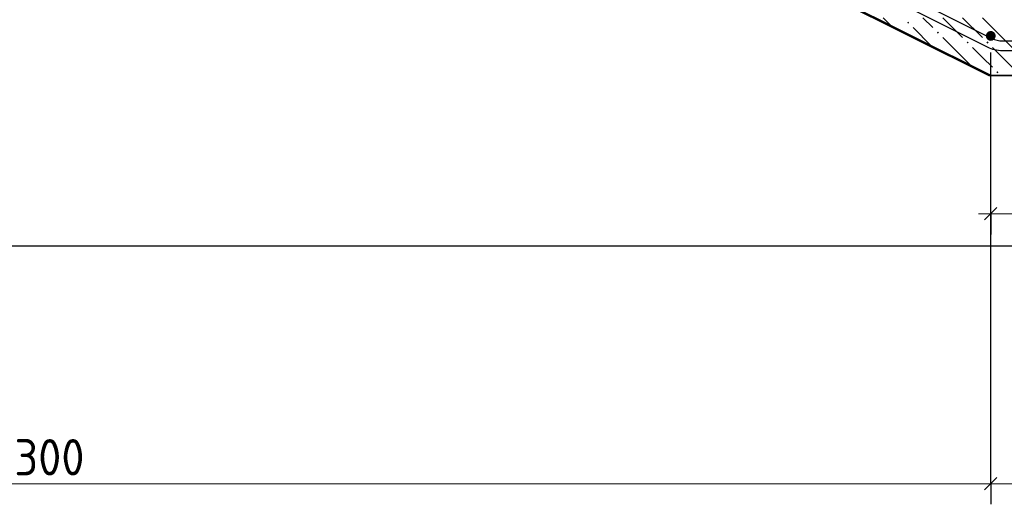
# Model space of a CAD drawing. Header units: millimetres. Extents: x 0 to 21000, y -5 to 14850.
# Tile 14 of 23: x 11005 to 13984, y 7955 to 9423. Entities that reach past the tile are written whole.
import ezdxf

# ---------------------------------------------------------------- set-up
doc = ezdxf.new("R2010")
doc.units = ezdxf.units.MM
for name, color, linetype, lineweight in [('Standard', 7, 'Continuous', 25), ('Лестница', 7, 'Continuous', 25), ('Размерная линия_ общее', 7, 'Continuous', 13), ('Фоновоя арматура Х1', 7, 'Continuous', 25)]:
    doc.layers.add(name, color=color, linetype=linetype, lineweight=lineweight)
doc.layers.add('ЖБ Лестница', color=7, linetype='Continuous', lineweight=25, true_color=0xe0e0ff)
doc.styles.add('ISOCPEUR', font='txt')

msp = doc.modelspace()

# ---------------------------------------------------------------- hatches: boundary and pattern name
at = {"layer": 'ЖБ Лестница', "linetype": 'Continuous', "lineweight": 18, "transparency": 33554687}
for points in [[(13689.7, 9413.4), (13692.9, 9416.7), (13696.2, 9413.4), (13692.9, 9410.2)], [(13779.7, 9383.4), (13782.9, 9386.7), (13786.2, 9383.4), (13782.9, 9380.2)], [(13869.7, 9353.4), (13872.9, 9356.7), (13876.2, 9353.4), (13872.9, 9350.2)], [(13929.7, 9353.4), (13932.9, 9356.7), (13936.2, 9353.4), (13932.9, 9350.2)], [(13959.7, 9263.4), (13962.9, 9266.7), (13966.2, 9263.4), (13962.9, 9260.2)]]:
    msp.add_hatch(color=7, dxfattribs=at).paths.add_polyline_path(points, flags=16)
at = {"layer": 'Фоновоя арматура Х1', "linetype": 'Continuous', "lineweight": 35, "transparency": 33554687}
msp.add_hatch(color=7, dxfattribs=at).paths.add_polyline_path([(13957.9, 9373.4), (13956.8, 9379.2), (13953.5, 9384), (13948.7, 9387.3), (13942.9, 9388.4), (13937.2, 9387.3), (13932.3, 9384), (13929.1, 9379.2), (13927.9, 9373.4), (13929.1, 9367.7), (13932.3, 9362.8), (13937.2, 9359.6), (13942.9, 9358.4), (13948.7, 9359.6), (13953.5, 9362.8), (13956.8, 9367.7)])
msp.add_hatch(color=7, dxfattribs=at).paths.add_polyline_path([(13957.9, 9373.4), (13956.8, 9379.2), (13953.5, 9384), (13948.7, 9387.3), (13942.9, 9388.4), (13937.2, 9387.3), (13932.3, 9384), (13929.1, 9379.2), (13927.9, 9373.4), (13929.1, 9367.7), (13932.3, 9362.8), (13937.2, 9359.6), (13942.9, 9358.4), (13948.7, 9359.6), (13953.5, 9362.8), (13956.8, 9367.7)])

# ---------------------------------------------------------------- linework, layer by layer
at = {"color": 7, "linetype": 'Continuous', "lineweight": 25, "transparency": 33554687}
for points in [[(7645.6, 12516.4), (13946.4, 9366), (13950.2, 9364.3), (13954.1, 9362.8), (13958, 9361.5), (13962, 9360.5), (13966, 9359.6), (13970, 9359), (13974.1, 9358.6), (13978.3, 9358.4), (19005.4, 9358.4), (19005.4, 9328.4)], [(19005.4, 9328.4), (13977.7, 9328.4), (13972.1, 9328.7), (13966.4, 9329.2), (13960.7, 9330.1), (13955.1, 9331.2), (13949.5, 9332.7), (13944, 9334.5), (13938.7, 9336.6), (13933.5, 9338.9), (7632.7, 12489.3)]]:
    msp.add_lwpolyline(points, dxfattribs=at)
at = {"layer": 'Standard', "color": 254, "linetype": 'Continuous', "lineweight": 25, "true_color": 0xc4c4ff, "transparency": 33554687}
msp.add_lwpolyline([(1586.4, 8737.5), (19874.7, 8737.5), (19874.7, 13303.3), (1586.4, 13303.3), (1586.4, 8737.5)], dxfattribs=at)
at = {"layer": 'ЖБ Лестница', "color": 7, "linetype": 'Continuous', "lineweight": 35, "transparency": 33554687}
for p, q in [((8192.9, 12128.4), (13942.9, 9253.4)), ((13942.9, 9253.4), (19067.9, 9253.4))]:
    msp.add_line(p, q, dxfattribs=at)
at = {"layer": 'ЖБ Лестница', "color": 9, "linetype": 'Continuous', "lineweight": 18, "true_color": 0xc7c7c7, "transparency": 33554687}
for p, q in [((13617.9, 9428.4), (13642.9, 9403.4)), ((13767.9, 9398.4), (13737.9, 9428.4)), ((13797.9, 9428.4), (13857.9, 9368.4)), ((13857.9, 9428.4), (13917.9, 9368.4)), ((13917.9, 9428.4), (14007.9, 9338.4)), ((13707.9, 9398.4), (13762.9, 9343.4)), ((13797.9, 9368.4), (13882.9, 9283.4)), ((13917.9, 9308.4), (13887.9, 9338.4)), ((13947.9, 9338.4), (14032.9, 9253.4)), ((13947.9, 9278.4), (13917.9, 9308.4))]:
    msp.add_line(p, q, dxfattribs=at)
at = {"layer": 'Лестница', "color": 7, "linetype": 'Continuous', "lineweight": 25, "transparency": 33554687}
for p, q in [((8186.7, 12128.4), (13936.7, 9253.4)), ((13936.7, 9253.4), (19067.9, 9253.4))]:
    msp.add_line(p, q, dxfattribs=at)
at = {"layer": 'Размерная линия_ общее', "color": 253, "linetype": 'Continuous', "lineweight": -3, "true_color": 0xa0a0a0, "transparency": 33554687}
for p, q in [((13942.9, 8835.2), (13942.9, 9323.4)), ((13942.9, 8835.2), (13942.9, 8897.7)), ((13942.9, 8835.2), (13942.9, 8772.7)), ((13942.9, 8017.9), (13942.9, 8080.4)), ((13942.9, 8017.9), (13942.9, 7955.4))]:
    msp.add_line(p, q, dxfattribs=at)
at = {"layer": 'Размерная линия_ общее', "color": 7, "linetype": 'Continuous', "lineweight": 25, "transparency": 33554687}
for p, q in [((13924.2, 8816.4), (13961.7, 8853.9)), ((13924.2, 7999.1), (13961.7, 8036.6))]:
    msp.add_line(p, q, dxfattribs=at)
at = {"layer": 'Размерная линия_ общее', "color": 7, "linetype": 'Continuous', "lineweight": 13, "transparency": 33554687}
for p, q in [((13942.9, 8835.2), (13905.4, 8835.2)), ((8192.9, 8017.9), (13942.9, 8017.9)), ((13942.9, 8017.9), (18567.9, 8017.9))]:
    msp.add_line(p, q, dxfattribs=at)
at = {"layer": 'Размерная линия_ общее', "color": 253, "linetype": 'Continuous', "lineweight": -3, "true_color": 0xa0a0a0, "transparency": 33554687}
msp.add_lwpolyline([(13942.9, 8017.9), (13942.9, 8026.4), (13942.9, 8026.4), (13942.9, 8026.4), (13942.9, 8026.4), (13942.9, 9203.4)], dxfattribs=at)
at = {"layer": 'Размерная линия_ общее', "color": 7, "linetype": 'Continuous', "lineweight": 13, "transparency": 33554687}
msp.add_lwpolyline([(13942.9, 8835.2), (14175.7, 8835.2), (14175.7, 8835.2), (14942.9, 8835.2)], dxfattribs=at)

# ---------------------------------------------------------------- texts
at = {"layer": 'Размерная линия_ общее', "color": 7, "linetype": 'Continuous', "lineweight": 25, "transparency": 33554687, "insert": (10919.4, 8042.9), "char_height": 110, "width": 359.054, "attachment_point": 7, "style": 'ISOCPEUR'}
msp.add_mtext('\\W0.93;2300', dxfattribs=at)

doc.saveas('drawing.dxf')
